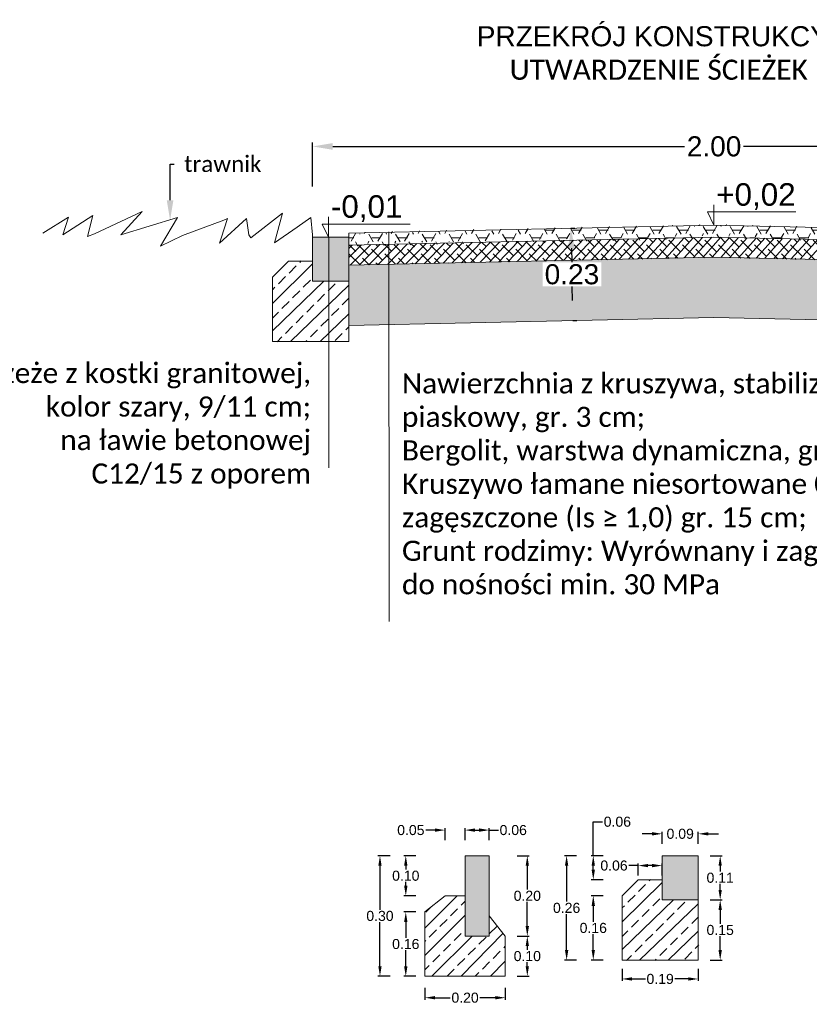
# Model space of a CAD drawing. Header units: metres. Extents: x 5507784 to 5508297, y 5948658 to 5948992.
# Tile 38 of 98: x 5507991.49 to 5507993.45, y 5948924.72 to 5948927.17. Entities that reach past the tile are written whole.
import ezdxf
from ezdxf import colors
from ezdxf.entities.mleader import LeaderData, LeaderLine
from ezdxf.math import Vec2, Vec3

# ---------------------------------------------------------------- set-up
doc = ezdxf.new("R2010")
doc.units = ezdxf.units.M
doc.layers.add('02 rysunki_tech', color=7, linetype='CONTINUOUS', lineweight=5, true_color=0x000000)
doc.layers.add('1_nawierzchnie', color=253, linetype='CONTINUOUS', lineweight=5)
doc.styles.get("Standard").update_dxf_attribs({"font": 'arial.ttf'})
doc.dimstyles.new('standard 10', dxfattribs={"dimtxt": 0.025, "dimasz": 0.025, "dimexe": 0.005, "dimexo": 0.0005, "dimgap": 0.0025, "dimtad": 0, "dimtih": 1, "dimtoh": 1, "dimzin": 0, "dimdsep": 46, "dimtxsty": 'Standard', "dimcen": 0.0025, "dimclrd": 251, "dimclre": 251, "dimclrt": 251, "dimadec": 0, "dimazin": 0, "dimtfac": 1, "dimtofl": 0, "dimtmove": 0, "dimatfit": 3, "dimfxl": 0.025, "dimfxlon": 1, "dimtfill": 1, "dimtolj": 1, "dimtzin": 0, "dimarcsym": 0})
doc.dimstyles.new('standard 20', dxfattribs={"dimtxt": 0.05, "dimasz": 0.05, "dimexe": 0.01, "dimexo": 0.001, "dimgap": 0.005, "dimtad": 0, "dimtih": 1, "dimtoh": 1, "dimzin": 0, "dimdsep": 46, "dimtxsty": 'Standard', "dimcen": 0.005, "dimclrd": 251, "dimclre": 251, "dimclrt": 251, "dimadec": 0, "dimazin": 0, "dimtfac": 1, "dimtofl": 0, "dimtmove": 0, "dimatfit": 3, "dimfxl": 0.1, "dimfxlon": 1, "dimtfill": 1, "dimtolj": 1, "dimtzin": 0, "dimarcsym": 0})

# ---------------------------------------------------------------- blocks, each defined once
blk = doc.blocks.new('*D99')
at = {"layer": '02 rysunki_tech', "color": 251, "lineweight": -2, "ltscale": 0.5, "transparency": 16777216}
for p, q in [((5507992.596146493, 5948925.125634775), (5507992.596146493, 5948925.155634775)), ((5507992.621146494, 5948925.150634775), (5507992.631146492, 5948925.150634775)), ((5507992.656146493, 5948925.125634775), (5507992.656146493, 5948925.155634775)), ((5507992.656146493, 5948925.150634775), (5507992.681146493, 5948925.150634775))]:
    blk.add_line(p, q, dxfattribs=at)
at = {"layer": '02 rysunki_tech', "color": 251, "lineweight": 9, "ltscale": 0.5, "transparency": 16777216}
for points in [[(5507992.621146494, 5948925.154801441), (5507992.621146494, 5948925.146468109), (5507992.596146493, 5948925.150634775)], [(5507992.631146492, 5948925.154801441), (5507992.631146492, 5948925.146468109), (5507992.656146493, 5948925.150634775)]]:
    blk.add_solid(points, dxfattribs=at)
at = {"layer": '02 rysunki_tech', "color": 251, "ltscale": 0.5, "transparency": 16777216, "insert": (5507992.716107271, 5948925.150634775), "char_height": 0.025, "attachment_point": 5, "bg_fill": 3, "box_fill_scale": 1.1, "bg_fill_color": 256, "bg_fill_true_color": 13158600, "bg_fill_transparency": 0}
blk.add_mtext('\\A1;0.06', dxfattribs=at)
blk = doc.blocks.new('*D89')
at = {"layer": '02 rysunki_tech', "color": 251, "lineweight": -2, "ltscale": 0.5, "transparency": 16777216}
for p, q in [((5507992.72617335, 5948925.086949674), (5507992.75617335, 5948925.086949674)), ((5507992.75117335, 5948925.061949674), (5507992.75117335, 5948925.002214)), ((5507992.75117335, 5948924.911949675), (5507992.75117335, 5948924.97168535)), ((5507992.72617335, 5948924.886949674), (5507992.75617335, 5948924.886949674))]:
    blk.add_line(p, q, dxfattribs=at)
at = {"layer": '02 rysunki_tech', "color": 251, "lineweight": 9, "ltscale": 0.5, "transparency": 16777216}
for points in [[(5507992.747006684, 5948925.061949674), (5507992.755340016, 5948925.061949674), (5507992.75117335, 5948925.086949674)], [(5507992.747006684, 5948924.911949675), (5507992.755340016, 5948924.911949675), (5507992.75117335, 5948924.886949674)]]:
    blk.add_solid(points, dxfattribs=at)
at = {"layer": '02 rysunki_tech', "color": 251, "ltscale": 0.5, "transparency": 16777216, "insert": (5507992.75117335, 5948924.986949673), "char_height": 0.025, "attachment_point": 5, "bg_fill": 3, "box_fill_scale": 1.1, "bg_fill_color": 256, "bg_fill_true_color": 13158600, "bg_fill_transparency": 0}
blk.add_mtext('\\A1;0.20', dxfattribs=at)
blk = doc.blocks.new('*D100')
at = {"layer": '02 rysunki_tech', "color": 251, "lineweight": -2, "ltscale": 0.5, "transparency": 16777216}
for p, q in [((5507993.087089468, 5948925.116394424), (5507993.087089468, 5948925.146394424)), ((5507993.177089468, 5948925.116394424), (5507993.177089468, 5948925.146394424)), ((5507993.062089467, 5948925.141394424), (5507993.037089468, 5948925.141394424)), ((5507993.202089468, 5948925.141394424), (5507993.227089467, 5948925.141394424))]:
    blk.add_line(p, q, dxfattribs=at)
at = {"layer": '02 rysunki_tech', "color": 251, "lineweight": 9, "ltscale": 0.5, "transparency": 16777216}
for points in [[(5507993.062089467, 5948925.145561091), (5507993.062089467, 5948925.137227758), (5507993.087089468, 5948925.141394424)], [(5507993.202089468, 5948925.145561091), (5507993.202089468, 5948925.137227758), (5507993.177089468, 5948925.141394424)]]:
    blk.add_solid(points, dxfattribs=at)
at = {"layer": '02 rysunki_tech', "color": 251, "ltscale": 0.5, "transparency": 16777216, "insert": (5507993.132089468, 5948925.141394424), "char_height": 0.025, "attachment_point": 5, "bg_fill": 3, "box_fill_scale": 1.1, "bg_fill_color": 256, "bg_fill_true_color": 13158600, "bg_fill_transparency": 0}
blk.add_mtext('\\A1;0.09', dxfattribs=at)
blk = doc.blocks.new('*D90')
at = {"layer": '02 rysunki_tech', "color": 251, "lineweight": -2, "ltscale": 0.5, "transparency": 16777216}
for p, q in [((5507993.206670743, 5948925.086949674), (5507993.236670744, 5948925.086949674)), ((5507993.231670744, 5948925.061949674), (5507993.231670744, 5948925.047214)), ((5507993.231670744, 5948925.001949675), (5507993.231670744, 5948925.01668535)), ((5507993.206670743, 5948924.976949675), (5507993.236670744, 5948924.976949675))]:
    blk.add_line(p, q, dxfattribs=at)
at = {"layer": '02 rysunki_tech', "color": 251, "lineweight": 9, "ltscale": 0.5, "transparency": 16777216}
for points in [[(5507993.227504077, 5948925.061949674), (5507993.23583741, 5948925.061949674), (5507993.231670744, 5948925.086949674)], [(5507993.227504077, 5948925.001949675), (5507993.23583741, 5948925.001949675), (5507993.231670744, 5948924.976949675)]]:
    blk.add_solid(points, dxfattribs=at)
at = {"layer": '02 rysunki_tech', "color": 251, "ltscale": 0.5, "transparency": 16777216, "insert": (5507993.231670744, 5948925.031949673), "char_height": 0.025, "attachment_point": 5, "bg_fill": 3, "box_fill_scale": 1.1, "bg_fill_color": 256, "bg_fill_true_color": 13158600, "bg_fill_transparency": 0}
blk.add_mtext('\\A1;0.11', dxfattribs=at)
blk = doc.blocks.new('*D101')
at = {"layer": '02 rysunki_tech', "color": 251, "lineweight": -2, "ltscale": 0.5, "transparency": 16777216}
for p, q in [((5507992.496146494, 5948924.758435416), (5507992.496146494, 5948924.728435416)), ((5507992.696146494, 5948924.758435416), (5507992.696146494, 5948924.728435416)), ((5507992.521146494, 5948924.733435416), (5507992.561219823, 5948924.733435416)), ((5507992.671146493, 5948924.733435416), (5507992.631073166, 5948924.733435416))]:
    blk.add_line(p, q, dxfattribs=at)
at = {"layer": '02 rysunki_tech', "color": 251, "lineweight": 9, "ltscale": 0.5, "transparency": 16777216}
for points in [[(5507992.521146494, 5948924.737602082), (5507992.521146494, 5948924.729268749), (5507992.496146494, 5948924.733435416)], [(5507992.671146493, 5948924.737602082), (5507992.671146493, 5948924.729268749), (5507992.696146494, 5948924.733435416)]]:
    blk.add_solid(points, dxfattribs=at)
at = {"layer": '02 rysunki_tech', "color": 251, "ltscale": 0.5, "transparency": 16777216, "insert": (5507992.596146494, 5948924.733435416), "char_height": 0.025, "attachment_point": 5, "bg_fill": 3, "box_fill_scale": 1.1, "bg_fill_color": 256, "bg_fill_true_color": 13158600, "bg_fill_transparency": 0}
blk.add_mtext('\\A1;0.20', dxfattribs=at)
blk = doc.blocks.new('*D102')
at = {"layer": '02 rysunki_tech', "color": 251, "lineweight": -2, "ltscale": 0.5, "transparency": 16777216}
for p, q in [((5507992.987089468, 5948924.805098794), (5507992.987089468, 5948924.775098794)), ((5507993.177089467, 5948924.805098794), (5507993.177089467, 5948924.775098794)), ((5507993.012089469, 5948924.780098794), (5507993.047094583, 5948924.780098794)), ((5507993.152089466, 5948924.780098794), (5507993.117084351, 5948924.780098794))]:
    blk.add_line(p, q, dxfattribs=at)
at = {"layer": '02 rysunki_tech', "color": 251, "lineweight": 9, "ltscale": 0.5, "transparency": 16777216}
for points in [[(5507993.012089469, 5948924.78426546), (5507993.012089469, 5948924.775932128), (5507992.987089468, 5948924.780098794)], [(5507993.152089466, 5948924.78426546), (5507993.152089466, 5948924.775932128), (5507993.177089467, 5948924.780098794)]]:
    blk.add_solid(points, dxfattribs=at)
at = {"layer": '02 rysunki_tech', "color": 251, "ltscale": 0.5, "transparency": 16777216, "insert": (5507993.082089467, 5948924.780098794), "char_height": 0.025, "attachment_point": 5, "bg_fill": 3, "box_fill_scale": 1.1, "bg_fill_color": 256, "bg_fill_true_color": 13158600, "bg_fill_transparency": 0}
blk.add_mtext('\\A1;0.19', dxfattribs=at)
blk = doc.blocks.new('*D91')
at = {"layer": '02 rysunki_tech', "color": 251, "lineweight": -2, "ltscale": 0.5, "transparency": 16777216}
for p, q in [((5507992.473441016, 5948924.946949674), (5507992.443441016, 5948924.946949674)), ((5507992.448441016, 5948924.921949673), (5507992.448441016, 5948924.882213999)), ((5507992.448441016, 5948924.811949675), (5507992.448441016, 5948924.851685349)), ((5507992.473441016, 5948924.786949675), (5507992.443441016, 5948924.786949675))]:
    blk.add_line(p, q, dxfattribs=at)
at = {"layer": '02 rysunki_tech', "color": 251, "lineweight": 9, "ltscale": 0.5, "transparency": 16777216}
for points in [[(5507992.444274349, 5948924.921949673), (5507992.452607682, 5948924.921949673), (5507992.448441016, 5948924.946949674)], [(5507992.444274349, 5948924.811949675), (5507992.452607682, 5948924.811949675), (5507992.448441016, 5948924.786949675)]]:
    blk.add_solid(points, dxfattribs=at)
at = {"layer": '02 rysunki_tech', "color": 251, "ltscale": 0.5, "transparency": 16777216, "insert": (5507992.448441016, 5948924.866949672), "char_height": 0.025, "attachment_point": 5, "bg_fill": 3, "box_fill_scale": 1.1, "bg_fill_color": 256, "bg_fill_true_color": 13158600, "bg_fill_transparency": 0}
blk.add_mtext('\\A1;0.16', dxfattribs=at)
blk = doc.blocks.new('*D92')
at = {"layer": '02 rysunki_tech', "color": 251, "lineweight": -2, "ltscale": 0.5, "transparency": 16777216}
for p, q in [((5507992.940512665, 5948924.987072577), (5507992.910512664, 5948924.987072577)), ((5507992.915512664, 5948924.962072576), (5507992.915512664, 5948924.922275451)), ((5507992.915512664, 5948924.851949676), (5507992.915512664, 5948924.891746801)), ((5507992.940512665, 5948924.826949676), (5507992.910512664, 5948924.826949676))]:
    blk.add_line(p, q, dxfattribs=at)
at = {"layer": '02 rysunki_tech', "color": 251, "lineweight": 9, "ltscale": 0.5, "transparency": 16777216}
for points in [[(5507992.911345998, 5948924.962072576), (5507992.919679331, 5948924.962072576), (5507992.915512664, 5948924.987072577)], [(5507992.911345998, 5948924.851949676), (5507992.919679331, 5948924.851949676), (5507992.915512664, 5948924.826949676)]]:
    blk.add_solid(points, dxfattribs=at)
at = {"layer": '02 rysunki_tech', "color": 251, "ltscale": 0.5, "transparency": 16777216, "insert": (5507992.915512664, 5948924.907011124), "char_height": 0.025, "attachment_point": 5, "bg_fill": 3, "box_fill_scale": 1.1, "bg_fill_color": 256, "bg_fill_true_color": 13158600, "bg_fill_transparency": 0}
blk.add_mtext('\\A1;0.16', dxfattribs=at)
blk = doc.blocks.new('*D93')
at = {"layer": '02 rysunki_tech', "color": 251, "lineweight": -2, "ltscale": 0.5, "transparency": 16777216}
for p, q in [((5507992.726173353, 5948924.886949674), (5507992.756173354, 5948924.886949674)), ((5507992.751173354, 5948924.861949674), (5507992.751173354, 5948924.852213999)), ((5507992.751173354, 5948924.811949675), (5507992.751173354, 5948924.82168535)), ((5507992.726173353, 5948924.786949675), (5507992.756173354, 5948924.786949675))]:
    blk.add_line(p, q, dxfattribs=at)
at = {"layer": '02 rysunki_tech', "color": 251, "lineweight": 9, "ltscale": 0.5, "transparency": 16777216}
for points in [[(5507992.747006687, 5948924.861949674), (5507992.75534002, 5948924.861949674), (5507992.751173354, 5948924.886949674)], [(5507992.747006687, 5948924.811949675), (5507992.75534002, 5948924.811949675), (5507992.751173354, 5948924.786949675)]]:
    blk.add_solid(points, dxfattribs=at)
at = {"layer": '02 rysunki_tech', "color": 251, "ltscale": 0.5, "transparency": 16777216, "insert": (5507992.751173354, 5948924.836949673), "char_height": 0.025, "attachment_point": 5, "bg_fill": 3, "box_fill_scale": 1.1, "bg_fill_color": 256, "bg_fill_true_color": 13158600, "bg_fill_transparency": 0}
blk.add_mtext('\\A1;0.10', dxfattribs=at)
blk = doc.blocks.new('*D94')
at = {"layer": '02 rysunki_tech', "color": 251, "lineweight": -2, "ltscale": 0.5, "transparency": 16777216}
for p, q in [((5507993.206670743, 5948924.976949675), (5507993.236670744, 5948924.976949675)), ((5507993.231670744, 5948924.951949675), (5507993.231670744, 5948924.917214)), ((5507993.231670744, 5948924.851949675), (5507993.231670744, 5948924.88668535)), ((5507993.206670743, 5948924.826949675), (5507993.236670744, 5948924.826949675))]:
    blk.add_line(p, q, dxfattribs=at)
at = {"layer": '02 rysunki_tech', "color": 251, "lineweight": 9, "ltscale": 0.5, "transparency": 16777216}
for points in [[(5507993.227504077, 5948924.951949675), (5507993.23583741, 5948924.951949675), (5507993.231670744, 5948924.976949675)], [(5507993.227504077, 5948924.851949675), (5507993.23583741, 5948924.851949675), (5507993.231670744, 5948924.826949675)]]:
    blk.add_solid(points, dxfattribs=at)
at = {"layer": '02 rysunki_tech', "color": 251, "ltscale": 0.5, "transparency": 16777216, "insert": (5507993.231670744, 5948924.901949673), "char_height": 0.025, "attachment_point": 5, "bg_fill": 3, "box_fill_scale": 1.1, "bg_fill_color": 256, "bg_fill_true_color": 13158600, "bg_fill_transparency": 0}
blk.add_mtext('\\A1;0.15', dxfattribs=at)
blk = doc.blocks.new('*D95')
at = {"layer": '02 rysunki_tech', "color": 251, "lineweight": -2, "ltscale": 0.5, "transparency": 16777216}
for p, q in [((5507992.47344102, 5948925.086949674), (5507992.443441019, 5948925.086949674)), ((5507992.448441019, 5948925.061949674), (5507992.448441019, 5948925.052213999)), ((5507992.448441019, 5948925.011949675), (5507992.448441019, 5948925.02168535)), ((5507992.47344102, 5948924.986949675), (5507992.443441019, 5948924.986949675))]:
    blk.add_line(p, q, dxfattribs=at)
at = {"layer": '02 rysunki_tech', "color": 251, "lineweight": 9, "ltscale": 0.5, "transparency": 16777216}
for points in [[(5507992.444274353, 5948925.061949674), (5507992.452607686, 5948925.061949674), (5507992.448441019, 5948925.086949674)], [(5507992.444274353, 5948925.011949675), (5507992.452607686, 5948925.011949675), (5507992.448441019, 5948924.986949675)]]:
    blk.add_solid(points, dxfattribs=at)
at = {"layer": '02 rysunki_tech', "color": 251, "ltscale": 0.5, "transparency": 16777216, "insert": (5507992.448441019, 5948925.036949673), "char_height": 0.025, "attachment_point": 5, "bg_fill": 3, "box_fill_scale": 1.1, "bg_fill_color": 256, "bg_fill_true_color": 13158600, "bg_fill_transparency": 0}
blk.add_mtext('\\A1;0.10', dxfattribs=at)
blk = doc.blocks.new('*D96')
at = {"layer": '02 rysunki_tech', "color": 251, "lineweight": -2, "ltscale": 0.5, "transparency": 16777216}
for p, q in [((5507992.915512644, 5948925.086949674), (5507992.915512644, 5948925.171394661)), ((5507992.915512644, 5948925.171394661), (5507992.940512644, 5948925.171394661)), ((5507992.940512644, 5948925.086949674), (5507992.910512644, 5948925.086949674)), ((5507992.915512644, 5948925.051949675), (5507992.915512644, 5948925.061949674)), ((5507992.940512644, 5948925.026949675), (5507992.910512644, 5948925.026949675))]:
    blk.add_line(p, q, dxfattribs=at)
at = {"layer": '02 rysunki_tech', "color": 251, "lineweight": 9, "ltscale": 0.5, "transparency": 16777216}
for points in [[(5507992.911345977, 5948925.061949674), (5507992.91967931, 5948925.061949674), (5507992.915512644, 5948925.086949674)], [(5507992.911345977, 5948925.051949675), (5507992.91967931, 5948925.051949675), (5507992.915512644, 5948925.026949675)]]:
    blk.add_solid(points, dxfattribs=at)
at = {"layer": '02 rysunki_tech', "color": 251, "ltscale": 0.5, "transparency": 16777216, "insert": (5507992.975473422, 5948925.171394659), "char_height": 0.025, "attachment_point": 5, "bg_fill": 3, "box_fill_scale": 1.1, "bg_fill_color": 256, "bg_fill_true_color": 13158600, "bg_fill_transparency": 0}
blk.add_mtext('\\A1;0.06', dxfattribs=at)
blk = doc.blocks.new('*D103')
at = {"layer": '02 rysunki_tech', "color": 251, "lineweight": -2, "ltscale": 0.5, "transparency": 16777216}
for p, q in [((5507992.521146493, 5948925.150634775), (5507992.496146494, 5948925.150634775)), ((5507992.546146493, 5948925.125634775), (5507992.546146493, 5948925.155634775)), ((5507992.596146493, 5948925.125634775), (5507992.596146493, 5948925.155634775)), ((5507992.621146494, 5948925.150634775), (5507992.646146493, 5948925.150634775))]:
    blk.add_line(p, q, dxfattribs=at)
at = {"layer": '02 rysunki_tech', "color": 251, "lineweight": 9, "ltscale": 0.5, "transparency": 16777216}
for points in [[(5507992.521146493, 5948925.154801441), (5507992.521146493, 5948925.146468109), (5507992.546146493, 5948925.150634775)], [(5507992.621146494, 5948925.154801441), (5507992.621146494, 5948925.146468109), (5507992.596146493, 5948925.150634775)]]:
    blk.add_solid(points, dxfattribs=at)
at = {"layer": '02 rysunki_tech', "color": 251, "ltscale": 0.5, "transparency": 16777216, "insert": (5507992.461083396, 5948925.150634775), "char_height": 0.025, "attachment_point": 5, "bg_fill": 3, "box_fill_scale": 1.1, "bg_fill_color": 256, "bg_fill_true_color": 13158600, "bg_fill_transparency": 0}
blk.add_mtext('\\A1;0.05', dxfattribs=at)
blk = doc.blocks.new('*D104')
at = {"layer": '02 rysunki_tech', "color": 251, "lineweight": -2, "ltscale": 0.5, "transparency": 16777216}
for p, q in [((5507993.027089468, 5948925.062330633), (5507993.002089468, 5948925.062330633)), ((5507993.027089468, 5948925.037330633), (5507993.027089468, 5948925.067330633)), ((5507993.062089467, 5948925.062330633), (5507993.052089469, 5948925.062330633)), ((5507993.087089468, 5948925.037330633), (5507993.087089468, 5948925.067330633))]:
    blk.add_line(p, q, dxfattribs=at)
at = {"layer": '02 rysunki_tech', "color": 251, "lineweight": 9, "ltscale": 0.5, "transparency": 16777216}
for points in [[(5507993.052089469, 5948925.0664973), (5507993.052089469, 5948925.058163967), (5507993.027089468, 5948925.062330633)], [(5507993.062089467, 5948925.0664973), (5507993.062089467, 5948925.058163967), (5507993.087089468, 5948925.062330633)]]:
    blk.add_solid(points, dxfattribs=at)
at = {"layer": '02 rysunki_tech', "color": 251, "ltscale": 0.5, "transparency": 16777216, "insert": (5507992.96712869, 5948925.062330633), "char_height": 0.025, "attachment_point": 5, "bg_fill": 3, "box_fill_scale": 1.1, "bg_fill_color": 256, "bg_fill_true_color": 13158600, "bg_fill_transparency": 0}
blk.add_mtext('\\A1;0.06', dxfattribs=at)
blk = doc.blocks.new('*D105')
at = {"layer": '02 rysunki_tech', "color": 251, "lineweight": -2, "ltscale": 0.5, "transparency": 16777216}
for p, q in [((5507992.409132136, 5948925.086949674), (5507992.379132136, 5948925.086949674)), ((5507992.384132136, 5948925.061949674), (5507992.384132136, 5948924.952222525)), ((5507992.384132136, 5948924.811949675), (5507992.384132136, 5948924.921676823)), ((5507992.409132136, 5948924.786949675), (5507992.379132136, 5948924.786949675))]:
    blk.add_line(p, q, dxfattribs=at)
at = {"layer": '02 rysunki_tech', "color": 251, "lineweight": 9, "ltscale": 0.5, "transparency": 16777216}
for points in [[(5507992.379965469, 5948925.061949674), (5507992.388298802, 5948925.061949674), (5507992.384132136, 5948925.086949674)], [(5507992.379965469, 5948924.811949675), (5507992.388298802, 5948924.811949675), (5507992.384132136, 5948924.786949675)]]:
    blk.add_solid(points, dxfattribs=at)
at = {"layer": '02 rysunki_tech', "color": 251, "ltscale": 0.5, "transparency": 16777216, "insert": (5507992.384132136, 5948924.936949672), "char_height": 0.025, "attachment_point": 5, "bg_fill": 3, "box_fill_scale": 1.1, "bg_fill_color": 256, "bg_fill_true_color": 13158600, "bg_fill_transparency": 0}
blk.add_mtext('\\A1;0.30', dxfattribs=at)
blk = doc.blocks.new('*D97')
at = {"layer": '02 rysunki_tech', "color": 251, "lineweight": -2, "ltscale": 0.5, "transparency": 16777216}
for p, q in [((5507992.874098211, 5948925.086949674), (5507992.84409821, 5948925.086949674)), ((5507992.84909821, 5948925.061949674), (5507992.84909821, 5948924.972213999)), ((5507992.84909821, 5948924.851949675), (5507992.84909821, 5948924.94168535)), ((5507992.874098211, 5948924.826949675), (5507992.84409821, 5948924.826949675))]:
    blk.add_line(p, q, dxfattribs=at)
at = {"layer": '02 rysunki_tech', "color": 251, "lineweight": 9, "ltscale": 0.5, "transparency": 16777216}
for points in [[(5507992.844931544, 5948925.061949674), (5507992.853264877, 5948925.061949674), (5507992.84909821, 5948925.086949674)], [(5507992.844931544, 5948924.851949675), (5507992.853264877, 5948924.851949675), (5507992.84909821, 5948924.826949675)]]:
    blk.add_solid(points, dxfattribs=at)
at = {"layer": '02 rysunki_tech', "color": 251, "ltscale": 0.5, "transparency": 16777216, "insert": (5507992.84909821, 5948924.956949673), "char_height": 0.025, "attachment_point": 5, "bg_fill": 3, "box_fill_scale": 1.1, "bg_fill_color": 256, "bg_fill_true_color": 13158600, "bg_fill_transparency": 0}
blk.add_mtext('\\A1;0.26', dxfattribs=at)
blk = doc.blocks.new('*D106')
at = {"layer": '02 rysunki_tech', "color": 251, "lineweight": -2, "ltscale": 0.1, "transparency": 16777216}
for p, q in [((5507992.859859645, 5948926.648857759), (5507992.869857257, 5948926.649076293)), ((5507992.860952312, 5948926.5988697), (5507992.861704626, 5948926.564452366)), ((5507992.86379231, 5948926.468943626), (5507992.863039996, 5948926.503360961)), ((5507992.864884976, 5948926.418955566), (5507992.874882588, 5948926.4191741))]:
    blk.add_line(p, q, dxfattribs=at)
at = {"layer": '02 rysunki_tech', "color": 251, "lineweight": 9, "ltscale": 0.1, "transparency": 16777216}
for points in [[(5507992.869283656, 5948926.599051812), (5507992.852620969, 5948926.598687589), (5507992.859859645, 5948926.648857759)], [(5507992.872123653, 5948926.469125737), (5507992.855460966, 5948926.468761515), (5507992.864884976, 5948926.418955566)]]:
    blk.add_solid(points, dxfattribs=at)
at = {"layer": '02 rysunki_tech', "color": 251, "ltscale": 0.1, "transparency": 16777216, "insert": (5507992.86237231, 5948926.533906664), "char_height": 0.05, "attachment_point": 5, "bg_fill": 3, "box_fill_scale": 1.1, "bg_fill_color": 256, "bg_fill_true_color": 13158600, "bg_fill_transparency": 0}
blk.add_mtext('\\A1;0.23', dxfattribs=at)
blk = doc.blocks.new('*D107')
at = {"layer": '02 rysunki_tech', "color": 251, "lineweight": -2, "ltscale": 0.1, "transparency": 16777216}
for p, q in [((5507992.216424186, 5948926.75229932), (5507992.216424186, 5948926.86229932)), ((5507994.216424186, 5948926.75229932), (5507994.216424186, 5948926.86229932)), ((5507992.266424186, 5948926.852299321), (5507993.146144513, 5948926.852299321)), ((5507994.166424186, 5948926.852299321), (5507993.286703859, 5948926.852299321))]:
    blk.add_line(p, q, dxfattribs=at)
at = {"layer": '02 rysunki_tech', "color": 251, "lineweight": 9, "ltscale": 0.1, "transparency": 16777216}
for points in [[(5507992.266424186, 5948926.860632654), (5507992.266424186, 5948926.843965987), (5507992.216424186, 5948926.852299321)], [(5507994.166424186, 5948926.860632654), (5507994.166424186, 5948926.843965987), (5507994.216424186, 5948926.852299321)]]:
    blk.add_solid(points, dxfattribs=at)
at = {"layer": '02 rysunki_tech', "color": 251, "ltscale": 0.1, "transparency": 16777216, "insert": (5507993.216424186, 5948926.852299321), "char_height": 0.05, "attachment_point": 5, "bg_fill": 3, "box_fill_scale": 1.1, "bg_fill_color": 256, "bg_fill_true_color": 13158600, "bg_fill_transparency": 0}
blk.add_mtext('\\A1;2.00', dxfattribs=at)

msp = doc.modelspace()

# ---------------------------------------------------------------- hatches: boundary and pattern name
at = {"layer": '02 rysunki_tech', "ltscale": 0.1, "true_color": 0x939598}
h = msp.add_hatch(dxfattribs=at)
h.set_pattern_fill('HONEY', color=252, scale=0.007)
h.set_pattern_definition([(0, (2005.601091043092, -47378.74827463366), (0.0333375, 0.019247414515), [0.022225, -0.04445]), (120, (2005.601091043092, -47378.74827463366), (-0.03333749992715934, 0.01924741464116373), [0.02222499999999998, -0.04444999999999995]), (59.99999999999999, (2005.601091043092, -47378.74827463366), (7.284066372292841e-11, 0.03849482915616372), [-0.04445, 0.022225])])
h.paths.add_polyline_path([(5507993.216204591, 5948926.626683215), (5507994.126424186, 5948926.606685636), (5507994.126424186, 5948926.636692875), (5507993.216204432, 5948926.656690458), (5507992.306204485, 5948926.636688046), (5507992.306424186, 5948926.626692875), (5507992.306424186, 5948926.606685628)])
at = {"layer": '02 rysunki_tech', "ltscale": 2}
h = msp.add_hatch(color=255, dxfattribs=at)
h.dxf.hatch_style = 1
h.paths.add_polyline_path([(5507992.216424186, 5948926.626692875), (5507992.306424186, 5948926.626692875), (5507992.306424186, 5948926.516692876), (5507992.216424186, 5948926.516692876)])
at = {"layer": '02 rysunki_tech', "ltscale": 0.1, "true_color": 0x939598}
h = msp.add_hatch(dxfattribs=at)
h.set_pattern_fill('ANSI38', color=252, scale=0.005)
h.set_pattern_definition([(45, (2005.601091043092, -47378.74827463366), (-0.01122532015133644, 0.01122532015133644), []), (135, (2005.601091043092, -47378.74827463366), (-0.03367596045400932, 0.01122532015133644), [0.0396875, -0.0238125])])
h.paths.add_polyline_path([(5507993.216204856, 5948926.576671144), (5507994.126424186, 5948926.556712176), (5507994.126424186, 5948926.60676747), (5507993.216204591, 5948926.626683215), (5507992.306424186, 5948926.60670012), (5507992.306424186, 5948926.556712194)])
at = {"layer": '02 rysunki_tech', "ltscale": 2}
h = msp.add_hatch(dxfattribs=at)
h.set_pattern_fill('ANSI33', color=253, scale=0.2)
h.set_pattern_definition([(45, (140.1826600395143, -48054.285278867), (-0.03535533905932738, 0.03535533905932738), []), (45, (140.2180153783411, -48054.285278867), (-0.03535533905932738, 0.03535533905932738), [0.025, -0.0125])])
h.paths.add_polyline_path([(5507992.156424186, 5948926.566692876), (5507992.116424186, 5948926.526815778), (5507992.116424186, 5948926.366692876), (5507992.306424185, 5948926.366692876), (5507992.306424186, 5948926.516692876), (5507992.216424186, 5948926.516692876), (5507992.216424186, 5948926.566692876)])
at = {"layer": '02 rysunki_tech', "ltscale": 0.1, "true_color": 0x939598}
h = msp.add_hatch(dxfattribs=at)
h.set_pattern_fill('GRAVEL', color=252, scale=0.005)
h.set_pattern_definition([(228.0127875, (2005.692531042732, -47378.62127463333), (-1.01600000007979, -1.142999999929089), [0.017086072, -1.69152418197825]), (184.969741, (2005.681101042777, -47378.63397463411), (1.523999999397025, 0.1270000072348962), [0.02932023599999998, -2.902702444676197]), (132.5104471, (2005.65189104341, -47378.63651463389), (1.270000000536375, -1.396999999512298), [0.020674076, -2.046736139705]), (267.273689, (2005.602361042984, -47378.66826463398), (0.1270000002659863, 2.539999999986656), [0.02670022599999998, -2.643321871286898]), (292.83365418, (2005.601091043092, -47378.69493463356), (-0.6350000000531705, 1.523999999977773), [0.02618168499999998, -2.591990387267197]), (357.2736889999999, (2005.611251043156, -47378.71906463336), (-2.539999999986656, 0.1270000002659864), [0.02670022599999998, -2.643321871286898]), (37.69424047, (2005.63792104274, -47378.72033463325), (-1.650999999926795, -1.270000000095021), [0.03530968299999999, -3.495655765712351]), (72.25532837, (2005.665861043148, -47378.69874463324), (0.8890000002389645, 2.793999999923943), [0.033335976, -3.30026283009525]), (121.42956562, (2005.676021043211, -47378.66699463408), (-1.016000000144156, 1.650999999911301), [0.02679065, -2.652277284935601]), (175.2363583, (2005.662051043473, -47378.64413463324), (1.396999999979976, -0.1270000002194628), [0.03058566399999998, -1.498696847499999]), (222.3974378, (2005.631571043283, -47378.64159463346), (-1.523999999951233, -1.3970000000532), [0.03955389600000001, -3.91583862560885]), (138.81407483, (2005.72809104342, -47378.66953463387), (-0.8889999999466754, 0.7620000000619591), [0.013500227, -1.3365282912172]), (171.4692344, (2005.717931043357, -47378.6606446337), (1.651000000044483, -0.2539999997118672), [0.025684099, -2.542731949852]), (225, (2005.692531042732, -47378.65683463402), (-1.776356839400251e-17, -0.127000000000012), [0.017960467, -0.1616446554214]), (203.19859051, (2005.683641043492, -47378.64159463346), (0.6350000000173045, 0.2539999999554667), [0.00967206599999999, -0.9575311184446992]), (291.80140949, (2005.67475104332, -47378.64540463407), (-0.1270000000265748, 0.3809999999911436), [0.013678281, -0.6702376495]), (30.96375653, (2005.679831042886, -47378.65810463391), (0.3810000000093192, 0.2539999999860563), [0.02221598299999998, -0.7183149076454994]), (161.56505118, (2005.698881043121, -47378.64667463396), (0.2540000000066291, -0.1269999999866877), [0.016064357, -0.3855449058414]), (16.389540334, (2005.601091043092, -47378.64540463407), (1.270000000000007, 0.3810000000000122), [0.0225044, -2.22794133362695]), (70.34617594, (2005.622681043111, -47378.63905463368), (-0.5080000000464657, -1.396999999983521), [0.018879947, -1.86911078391]), (293.19859051, (2005.698881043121, -47378.62127463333), (-0.2539999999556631, 0.6350000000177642), [0.01934400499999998, -0.9478591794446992]), (343.6104596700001, (2005.706501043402, -47378.63905463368), (-1.270000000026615, 0.380999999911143), [0.02250439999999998, -2.227941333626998]), (339.44395478, (2005.601091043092, -47378.72414463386), (-0.6349999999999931, 0.2540000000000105), [0.02170175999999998, -1.063386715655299]), (294.7751406, (2005.621411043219, -47378.73176463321), (-0.6350000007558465, 1.396999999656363), [0.018183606, -1.800179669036]), (66.80140949, (2005.700151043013, -47378.74827463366), (0.2539999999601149, 0.6350000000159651), [0.019344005, -0.9478591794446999]), (17.35402464, (2005.707771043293, -47378.73049463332), (-1.650999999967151, -0.5080000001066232), [0.02128913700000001, -2.10761879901]), (69.44395478, (2005.63792104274, -47378.74827463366), (-0.254000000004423, -0.6349999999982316), [0.01085088, -1.0742375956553]), (101.309932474, (2005.692531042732, -47378.74827463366), (-0.12700000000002, 0.5080000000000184), [0.00647573, -0.6410997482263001]), (165.963756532, (2005.691261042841, -47378.74192463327), (0.3809999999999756, -0.1269999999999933), [0.026181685, -0.49745272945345]), (186.00900596, (2005.665861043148, -47378.73557463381), (1.269999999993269, 0.1270000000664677), [0.02426334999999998, -2.402068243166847]), (303.69006753, (2005.679831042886, -47378.66953463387), (-0.1270000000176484, 0.2539999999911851), [0.018316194, -0.439588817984]), (353.15722659, (2005.689991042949, -47378.6847746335), (2.159000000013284, -0.2539999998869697), [0.031977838, -3.16580045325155]), (60.9453959, (2005.721741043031, -47378.6885846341), (-0.5080000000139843, -0.8889999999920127), [0.013075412, -1.2944696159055]), (90, (2005.72809104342, -47378.67715463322), (-0.127, 0.127), [0.00762, -0.11938]), (120.25643716, (2005.663321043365, -47378.73176463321), (0.5079999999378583, -0.8890000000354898), [0.017643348, -1.74669703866]), (48.01278749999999, (2005.654431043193, -47378.71652463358), (1.016000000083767, 1.14299999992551), [0.034172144, -1.67443810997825]), (0, (2005.677291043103, -47378.69112463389), (0.127, 0.127), [0.03302, -0.09398]), (325.3048465, (2005.710311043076, -47378.69112463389), (1.270000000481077, -0.8889999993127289), [0.020080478, -1.987965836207]), (254.0546040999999, (2005.726821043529, -47378.70255463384), (-0.1269999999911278, -0.5080000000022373), [0.018491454, -0.9060825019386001]), (207.64597536, (2005.721741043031, -47378.72033463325), (-2.413000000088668, -1.269999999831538), [0.03010725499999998, -2.980623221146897]), (175.42607874, (2005.695071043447, -47378.73430463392), (-1.650999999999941, 0.1269999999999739), [0.031851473, -3.153292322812])])
h.paths.add_polyline_path([(5507994.126424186, 5948926.526692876), (5507994.126424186, 5948926.556712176), (5507993.216204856, 5948926.576671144), (5507992.306424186, 5948926.556712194), (5507992.306424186, 5948926.516692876), (5507992.306424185, 5948926.406748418), (5507993.216205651, 5948926.42663493), (5507994.126424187, 5948926.406834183)])
at = {"layer": '02 rysunki_tech', "ltscale": 2}
h = msp.add_hatch(color=255, dxfattribs=at)
h.dxf.hatch_style = 1
h.paths.add_polyline_path([(5507992.596146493, 5948925.086949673), (5507992.656146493, 5948925.086949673), (5507992.656146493, 5948924.886949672), (5507992.596146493, 5948924.886949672)])
h = msp.add_hatch(color=255, dxfattribs=at)
h.dxf.hatch_style = 1
h.paths.add_polyline_path([(5507993.087089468, 5948925.086949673), (5507993.177089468, 5948925.086949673), (5507993.177089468, 5948924.976949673), (5507993.087089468, 5948924.976949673)])
h = msp.add_hatch(dxfattribs=at)
h.set_pattern_fill('ANSI33', color=253, scale=0.2)
h.set_pattern_definition([(45, (141.0533253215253, -48055.82502206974), (-0.03535533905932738, 0.03535533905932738), []), (45, (141.0886806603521, -48055.82502206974), (-0.03535533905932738, 0.03535533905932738), [0.025, -0.0125])])
h.paths.add_polyline_path([(5507993.027089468, 5948925.026949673), (5507992.987089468, 5948924.987072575), (5507992.987089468, 5948924.826949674), (5507993.177089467, 5948924.826949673), (5507993.177089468, 5948924.976949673), (5507993.087089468, 5948924.976949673), (5507993.087089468, 5948925.026949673)])
h = msp.add_hatch(dxfattribs=at)
h.set_pattern_fill('ANSI33', color=253, scale=0.2)
h.set_pattern_definition([(45, (146.630746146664, -48055.14274012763), (-0.03535533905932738, 0.03535533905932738), []), (45, (146.6661014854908, -48055.14274012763), (-0.03535533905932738, 0.03535533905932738), [0.025, -0.0125])])
h.paths.add_polyline_path([(5507992.496146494, 5948924.786949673), (5507992.496146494, 5948924.886949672), (5507992.496146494, 5948924.946949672), (5507992.546146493, 5948924.986949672), (5507992.596146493, 5948924.986949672), (5507992.596146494, 5948924.886949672), (5507992.656146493, 5948924.886949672), (5507992.656146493, 5948924.936949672), (5507992.696146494, 5948924.886949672), (5507992.696146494, 5948924.786949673)])

# ---------------------------------------------------------------- linework, layer by layer
msp.add_line((5507992.256709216, 5948926.052555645, 10.12), (5507992.256709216, 5948926.626692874, 10.12), dxfattribs=at)
at = {"layer": '02 rysunki_tech', "ltscale": 0.1}
for points in [[(5507992.306424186, 5948926.636692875), (5507993.216204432, 5948926.656690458), (5507994.126424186, 5948926.636692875)], [(5507992.40706335, 5948925.669932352), (5507992.406539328, 5948926.639430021)], [(5507992.216424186, 5948926.627269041), (5507992.216424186, 5948926.636692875)], [(5507992.306424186, 5948926.626692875), (5507992.306204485, 5948926.636688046)], [(5507992.306424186, 5948926.60670012), (5507993.216204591, 5948926.626683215), (5507994.126424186, 5948926.60676747)], [(5507992.306424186, 5948926.556712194), (5507993.216204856, 5948926.576671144), (5507994.126424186, 5948926.556712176)], [(5507992.306424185, 5948926.406748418), (5507993.216205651, 5948926.42663493), (5507994.126424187, 5948926.406834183)]]:
    msp.add_lwpolyline(points, dxfattribs=at)
at = {"layer": '02 rysunki_tech', "ltscale": 2}
for points in [[(5507992.216424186, 5948926.626692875), (5507992.306424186, 5948926.626692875), (5507992.306424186, 5948926.516692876), (5507992.216424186, 5948926.516692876)], [(5507993.087089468, 5948925.086949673), (5507993.177089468, 5948925.086949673), (5507993.177089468, 5948924.976949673), (5507993.087089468, 5948924.976949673)], [(5507993.087089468, 5948925.086949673), (5507993.177089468, 5948925.086949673), (5507993.177089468, 5948924.976949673), (5507993.087089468, 5948924.976949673)]]:
    msp.add_lwpolyline(points, close=True, dxfattribs=at)
at = {"layer": '02 rysunki_tech', "color": 18, "ltscale": 0.5, "true_color": 0x000000}
for points in [[(5507992.156424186, 5948926.566692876), (5507992.116424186, 5948926.526815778), (5507992.116424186, 5948926.366692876), (5507992.306424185, 5948926.366692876), (5507992.306424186, 5948926.516692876), (5507992.216424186, 5948926.516692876), (5507992.216424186, 5948926.566692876), (5507992.156424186, 5948926.566692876)], [(5507993.027089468, 5948925.026949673), (5507992.987089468, 5948924.987072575), (5507992.987089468, 5948924.826949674), (5507993.177089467, 5948924.826949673), (5507993.177089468, 5948924.976949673), (5507993.087089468, 5948924.976949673), (5507993.087089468, 5948925.026949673), (5507993.027089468, 5948925.026949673)], [(5507992.496146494, 5948924.786949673), (5507992.496146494, 5948924.886949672), (5507992.496146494, 5948924.946949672), (5507992.546146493, 5948924.986949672), (5507992.596146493, 5948924.986949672), (5507992.596146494, 5948924.886949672), (5507992.656146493, 5948924.886949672), (5507992.656146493, 5948924.936949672), (5507992.696146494, 5948924.886949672), (5507992.696146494, 5948924.786949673), (5507992.496146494, 5948924.786949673)]]:
    msp.add_lwpolyline(points, dxfattribs=at)
for points in [[(5507992.596146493, 5948925.086949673), (5507992.656146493, 5948925.086949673), (5507992.656146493, 5948924.886949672), (5507992.596146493, 5948924.886949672)], [(5507993.087089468, 5948924.976949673), (5507993.177089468, 5948924.976949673), (5507993.177089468, 5948925.086949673), (5507993.087089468, 5948925.086949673)]]:
    msp.add_lwpolyline(points, close=True, dxfattribs=at)
at = {"layer": '1_nawierzchnie', "color": 18, "linetype": 'Continuous', "true_color": 0x000000}
for points in [[(5507993.216204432, 5948926.70694367), (5507993.216204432, 5948926.65669046), (5507993.20029114, 5948926.689224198), (5507993.419688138, 5948926.689224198)], [(5507992.256248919, 5948926.676946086), (5507992.256248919, 5948926.626692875), (5507992.240335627, 5948926.659226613), (5507992.459732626, 5948926.659226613)]]:
    msp.add_lwpolyline(points, dxfattribs=at)

# ---------------------------------------------------------------- texts
at = {"layer": '02 rysunki_tech', "char_height": 0.05, "attachment_point": 1}
for s, width, insert in [('\\pxqc;PRZEKRÓJ KONSTRUKCYJNY A1-A2\\P{\\fCalibri|b0|i0|c238|p34;UTWARDZENIE ŚCIEŻEK PIESZYCH}', 1.919742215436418, (5507992.2765824, 5948927.151672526, 21.754964)), ('\\pxi-1.5,l6,qr;{\\fCalibri|b0|i0|c238|p34;Obrzeże z kostki granitowej, \\Pkolor szary, 9/11 cm; \\Pna ławie betonowej \\PC12/15 z oporem}', 1.717091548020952, (5507990.4953402, 5948926.313310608, 10.12)), ('{\\fCalibri|b0|i0|c238|p34;Nawierzchnia z kruszywa, stabilizowana, kolor piaskowy, gr. 3 cm;\\P\\pxql;Bergolit, warstwa dynamiczna, gr. 5 cm;\\PKruszywo łamane niesortowane 0/31,5 mm, zagęszczone (Is \\fCalibri|b0|i0|c0|p34;≥ \\fCalibri|b0|i0|c238|p34;1,0) gr. 15 cm;\\fCalibri|b0|i0|c0|p34; \\fCalibri|b0|i0|c238|p34;\\P\\pq*;Grunt rodzimy: Wyrównany i zagęszczony \\Pdo nośności min. 30 MPa}', 1.717091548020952, (5507992.438894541, 5948926.287580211, 10.12))]:
    msp.add_mtext_dynamic_manual_height_columns(s, width=width, gutter_width=0.015, heights=[0], dxfattribs=dict(at, insert=insert))
at = {"layer": '1_nawierzchnie', "color": 18, "linetype": 'Continuous', "true_color": 0x000000, "char_height": 0.05599999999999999, "attachment_point": 1}
for s, insert in [('+0,02', (5507993.221773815, 5948926.760832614)), ('-0,01', (5507992.261818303, 5948926.73083503))]:
    msp.add_mtext_dynamic_manual_height_columns(s, width=0.08562957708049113, gutter_width=0.7, heights=[0], dxfattribs=dict(at, insert=insert))

# ---------------------------------------------------------------- leaders
at = {"layer": '1_nawierzchnie', "color": 18, "linetype": 'Continuous', "true_color": 0x000000}
ml = msp.add_multileader_mtext('Standard', dxfattribs=at)
ml.set_content('{\\fCalibri|b0|i0|c238|p34;trawnik}', color=(0, 0, 0))
ml.set_leader_properties(color=251)
ml.build(insert=Vec2(0, 0))
ml.multileader.update_dxf_attribs({"dogleg_length": 0.02, "arrow_head_size": 0.05})
ctx = ml.context
ctx.base_point, ctx.char_height, ctx.arrow_head_size, ctx.landing_gap_size, ctx.plane_origin = Vec3(5507991.871296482, 5948926.80860298), 0.04, 0.05, 0.025, Vec3(5507991.861296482, 5948927.475229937)
notes = []
notes.append((ctx, [(0, (1, 1, 0), (5507991.861296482, 5948926.80860298), (1, 0), 0.01, [(0, [(5507991.861296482, 5948926.668395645)], 0, [])])]))
ctx.mtext.insert, ctx.mtext.width, ctx.mtext.flow_direction = Vec3(5507991.896296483, 5948926.828895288), 1.513814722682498, 5
for ctx, leaders in notes:
    for number, flags, end, landing, length, lines in leaders:
        leader = LeaderData()
        leader.index, (leader.has_last_leader_line, leader.has_dogleg_vector, leader.attachment_direction) = number, flags
        leader.last_leader_point, leader.dogleg_vector, leader.dogleg_length = Vec3(end), Vec3(landing), length
        for number, points, colour, breaks in lines:
            line = LeaderLine()
            line.index, line.vertices, line.color, line.breaks = number, Vec3.list(points), colors.encode_raw_color(colour), breaks
            leader.lines.append(line)
        ctx.leaders.append(leader)

# ---------------------------------------------------------------- next in the draw order: dimensions: what is measured, and where the dimension line sits
at = {"layer": '02 rysunki_tech', "ltscale": 0.1}
dim = msp.add_aligned_dim(p1=(5507992.216424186, 5948926.626692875), p2=(5507994.216424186, 5948926.626692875), distance=0.2256064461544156, dimstyle='standard 20', dxfattribs=at)
dim.commit()
dim.dimension.update_dxf_attribs({"geometry": '*D107', "text_midpoint": (5507993.216424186, 5948926.852299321)})
at = {"layer": '02 rysunki_tech', "color": 18, "ltscale": 0.5, "true_color": 0x000000}
for base, p1, p2, picture, middle in [((5507992.656146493, 5948925.150634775), (5507992.596146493, 5948925.086949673), (5507992.656146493, 5948925.086949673), '*D99', (5507992.716107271, 5948925.150634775)), ((5507993.177089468, 5948925.141394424), (5507993.087089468, 5948925.086949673), (5507993.177089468, 5948925.086949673), '*D100', (5507993.132089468, 5948925.141394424)), ((5507993.177089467, 5948924.780098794), (5507992.987089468, 5948924.826949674), (5507993.177089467, 5948924.826949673), '*D102', (5507993.082089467, 5948924.780098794)), ((5507992.696146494, 5948924.733435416), (5507992.496146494, 5948924.786949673), (5507992.696146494, 5948924.786949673), '*D101', (5507992.596146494, 5948924.733435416))]:
    dim = msp.add_linear_dim(base=base, p1=p1, p2=p2, dimstyle='standard 10', dxfattribs=at)
    dim.commit()
    dim.dimension.update_dxf_attribs({"geometry": picture, "text_midpoint": middle})

# ---------------------------------------------------------------- next in the draw order: linework, layer by layer
at = {"layer": '1_nawierzchnie', "color": 252, "linetype": 'Continuous', "true_color": 0x939598}
msp.add_lwpolyline([(5507991.544629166, 5948926.636293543), (5507991.608508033, 5948926.676051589), (5507991.593812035, 5948926.632568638), (5507991.66906524, 5948926.680753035), (5507991.655541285, 5948926.628454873), (5507991.673182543, 5948926.63491936), (5507991.791942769, 5948926.690153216), (5507991.738443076, 5948926.631980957), (5507991.880128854, 5948926.675463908), (5507991.837212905, 5948926.603774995), (5507991.891889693, 5948926.630805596), (5507991.994776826, 5948926.668999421), (5507992.004578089, 5948926.672637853), (5507991.988310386, 5948926.623753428), (5507991.98432117, 5948926.611765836), (5507992.051802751, 5948926.673113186), (5507992.057097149, 5948926.632568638), (5507992.062386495, 5948926.624928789), (5507992.141170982, 5948926.686627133), (5507992.121180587, 5948926.612590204), (5507992.17762049, 5948926.651554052), (5507992.212306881, 5948926.675463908), (5507992.216424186, 5948926.631980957)], dxfattribs=at)

# ---------------------------------------------------------------- next in the draw order: dimensions: what is measured, and where the dimension line sits
at = {"layer": '02 rysunki_tech', "ltscale": 0.1}
dim = msp.add_aligned_dim(p1=(5507992.859859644, 5948926.648857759), p2=(5507992.864884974, 5948926.418955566), distance=1.8622003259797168e-09, dimstyle='standard 20', dxfattribs=at)
dim.commit()
dim.dimension.update_dxf_attribs({"geometry": '*D106', "text_midpoint": (5507992.86237231, 5948926.533906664)})
at = {"layer": '02 rysunki_tech', "color": 18, "ltscale": 0.5, "true_color": 0x000000}
dim = msp.add_linear_dim(base=(5507992.915512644, 5948925.026949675), p1=(5507993.062489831, 5948925.086949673), p2=(5507993.135173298, 5948925.026949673), angle=90, dimstyle='standard 10', dxfattribs=at)
dim.commit()
dim.dimension.update_dxf_attribs({"geometry": '*D96', "text_midpoint": (5507992.975473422, 5948925.171394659), "dimtype": 160})
for base, p1, p2, picture, middle in [((5507992.448441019, 5948924.986949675), (5507992.605467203, 5948925.086949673), (5507992.605467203, 5948924.986949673), '*D95', (5507992.448441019, 5948925.036949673)), ((5507992.75117335, 5948924.886949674), (5507992.673518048, 5948925.086949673), (5507992.673518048, 5948924.886949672), '*D89', (5507992.75117335, 5948924.986949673)), ((5507993.231670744, 5948924.976949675), (5507993.158168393, 5948925.086949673), (5507993.158168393, 5948924.976949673), '*D90', (5507993.231670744, 5948925.031949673)), ((5507992.915512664, 5948924.826949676), (5507993.035173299, 5948924.987072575), (5507992.962489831, 5948924.826949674), '*D92', (5507992.915512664, 5948924.907011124)), ((5507992.448441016, 5948924.786949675), (5507992.505467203, 5948924.946949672), (5507992.505467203, 5948924.786949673), '*D91', (5507992.448441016, 5948924.866949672))]:
    dim = msp.add_linear_dim(base=base, p1=p1, p2=p2, angle=90, dimstyle='standard 10', dxfattribs=at)
    dim.commit()
    dim.dimension.update_dxf_attribs({"geometry": picture, "text_midpoint": middle})

# ---------------------------------------------------------------- next in the draw order: dimensions: what is measured, and where the dimension line sits
dim = msp.add_linear_dim(base=(5507992.596146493, 5948925.150634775), p1=(5507992.546146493, 5948924.986949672), p2=(5507992.596146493, 5948924.986949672), dimstyle='standard 10', dxfattribs=at)
dim.commit()
dim.dimension.update_dxf_attribs({"geometry": '*D103', "text_midpoint": (5507992.461083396, 5948925.150634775), "dimtype": 160})
dim = msp.add_linear_dim(base=(5507993.027089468, 5948925.062330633), p1=(5507993.087089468, 5948925.026949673), p2=(5507993.027089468, 5948925.026949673), dimstyle='standard 10', dxfattribs=at)
dim.commit()
dim.dimension.update_dxf_attribs({"geometry": '*D104', "text_midpoint": (5507992.96712869, 5948925.062330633)})
for base, p1, p2, picture, middle in [((5507993.231670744, 5948924.826949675), (5507993.158168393, 5948924.976949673), (5507993.158168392, 5948924.826949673), '*D94', (5507993.231670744, 5948924.901949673)), ((5507992.751173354, 5948924.786949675), (5507992.713518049, 5948924.886949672), (5507992.713518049, 5948924.786949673), '*D93', (5507992.751173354, 5948924.836949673))]:
    dim = msp.add_linear_dim(base=base, p1=p1, p2=p2, angle=90, dimstyle='standard 10', dxfattribs=at)
    dim.commit()
    dim.dimension.update_dxf_attribs({"geometry": picture, "text_midpoint": middle})

# ---------------------------------------------------------------- next in the draw order: dimensions: what is measured, and where the dimension line sits
for base, p1, p2, picture, middle in [((5507992.384132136, 5948924.786949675), (5507992.596146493, 5948925.086949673), (5507992.596146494, 5948924.786949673), '*D105', (5507992.384132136, 5948924.936949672)), ((5507992.84909821, 5948924.826949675), (5507993.180173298, 5948925.086949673), (5507993.180173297, 5948924.826949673), '*D97', (5507992.84909821, 5948924.956949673))]:
    dim = msp.add_linear_dim(base=base, p1=p1, p2=p2, angle=90, dimstyle='standard 10', dxfattribs=at)
    dim.commit()
    dim.dimension.update_dxf_attribs({"geometry": picture, "text_midpoint": middle})

doc.saveas('drawing.dxf')
